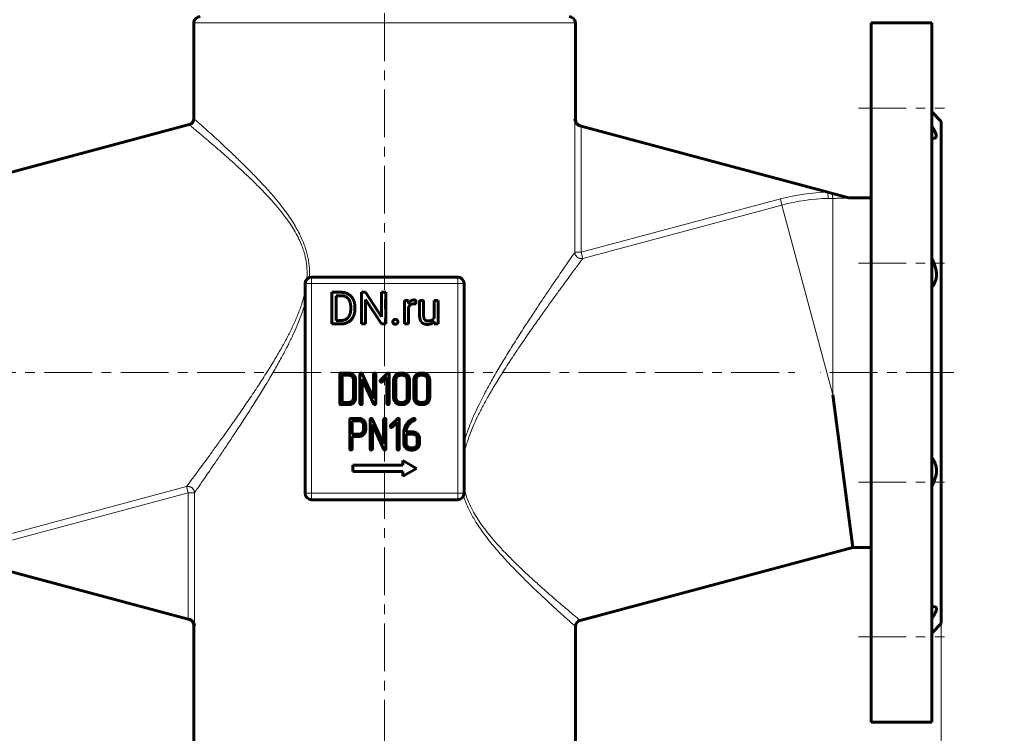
# Model space of a CAD drawing. Header units: millimetres. Extents: x 0 to 594, y 0 to 420.
# Tile 4 of 29: x 83 to 238, y 109 to 222. Entities that reach past the tile are written whole.
import ezdxf

# ---------------------------------------------------------------- set-up
doc = ezdxf.new("R2010")
doc.units = ezdxf.units.MM
for name, pattern in [('K5LT_AXLED', [12, 7.5, -1.5, 1.5, -1.5]), ('K5LT_BASIC', [0]), ('K5LT_THIN', [0])]:
    doc.linetypes.add(name, pattern=pattern)
doc.layers.add('Системный слой', color=7, linetype='Continuous')
doc.layers.add('Системный слой (1)', color=7, linetype='Continuous', true_color=0x6c6c6c)
doc.styles.add('KDIMTEXTSTYLE', font='txt', dxfattribs={"width": 0.96, "oblique": 15, "height": 5})
doc.styles.add('KTEXTSTYLE', font='txt', dxfattribs={"width": 0.96, "height": 5})
doc.dimstyles.new('KDIMSTYLE (0.50)', dxfattribs={"dimtxt": 5, "dimasz": 1, "dimexe": 2, "dimexo": 0, "dimgap": 1, "dimtad": 1, "dimlfac": 2, "dimtxsty": 'KDIMTEXTSTYLE', "dimsah": 1, "dimcen": 0, "dimdle": 1, "dimadec": 0, "dimazin": 0, "dimtfac": 0.667, "dimtmove": 0, "dimatfit": 3, "dimfxl": 1, "dimtvp": 1, "dimtolj": 1, "dimtzin": 0, "dimarcsym": 0})

# ---------------------------------------------------------------- blocks, each defined once
blk = doc.blocks.new('U3')
at = {"layer": 'Системный слой (1)', "color": 143, "linetype": 'K5LT_BASIC', "lineweight": 60, "true_color": 0x33acca}
for p, q in [((110.23, 205.97), (110.23, 221.02)), ((110.23, 94.02), (110.23, 126.24))]:
    blk.add_line(p, q, dxfattribs=at)
blk = doc.blocks.new('U4')
at = {"layer": 'Системный слой (1)', "color": 143, "linetype": 'K5LT_BASIC', "lineweight": 60, "true_color": 0x33acca}
for p, q in [((170.23, 205.8), (170.23, 221.02)), ((170.23, 94.02), (170.23, 126.06))]:
    blk.add_line(p, q, dxfattribs=at)
blk = doc.blocks.new('U15')
at = {"layer": 'Системный слой (1)', "color": 143, "linetype": 'K5LT_BASIC', "lineweight": 60, "true_color": 0x33acca}
for p, q in [((226.36, 202.87), (226.23, 202.9)), ((226.47, 202.85), (226.36, 202.87)), ((226.58, 202.84), (226.47, 202.85)), ((226.58, 204.23), (226.94, 203.49)), ((226.94, 203), (226.58, 202.84)), ((226.94, 203.49), (226.94, 203))]:
    blk.add_line(p, q, dxfattribs=at)
blk = doc.blocks.new('D0')
at = {"layer": 'Системный слой (1)'}
for points in [[(57.23, 36.35), (57.73, 37), (52.73, 36.35), (57.73, 35.69)], [(227.73, 36.35), (222.73, 37), (223.23, 36.35), (222.73, 35.69)]]:
    blk.add_hatch(color=7, dxfattribs=at).paths.add_polyline_path(points)
at = {"layer": 'Системный слой (1)', "color": 7, "linetype": 'K5LT_THIN', "lineweight": 18, "true_color": 0xffffff}
for p, q in [((52.73, 126.52), (52.73, 34.35)), ((227.73, 126.52), (227.73, 34.35)), ((52.73, 36.35), (57.73, 37)), ((57.73, 35.69), (52.73, 36.35)), ((52.73, 36.35), (227.73, 36.35)), ((57.73, 37), (57.23, 36.35)), ((57.23, 36.35), (57.73, 35.69)), ((223.23, 36.35), (222.73, 37)), ((222.73, 37), (227.73, 36.35)), ((227.73, 36.35), (222.73, 35.69)), ((222.73, 35.69), (223.23, 36.35))]:
    blk.add_line(p, q, dxfattribs=at)
blk.add_wipeout([(134.89, 37.35), (134.89, 44.73), (145.15, 44.73), (145.15, 37.35)]).dxf.layer = 'Системный слой (1)'
at = {"layer": 'Системный слой (1)', "color": 7, "insert": (134.89, 43.93), "char_height": 5, "attachment_point": 1, "style": 'KTEXTSTYLE'}
blk.add_mtext('\\fArial|b0|c204|p34;\\H5.0;\\W1.000;\\Q15;\\fGOST Type AU|b0|i0|c204|p34;\\Q15;\\W0.960;350', dxfattribs=at)
blk = doc.blocks.new('KDIMARROW_01')
at = {"layer": 'Системный слой'}
blk.add_hatch(color=0, dxfattribs=at).paths.add_polyline_path([(-5, -0.66), (0, 0), (-5, 0.66), (-4.5, 0)])
at = {"layer": 'Системный слой', "color": 0, "linetype": 'K5LT_THIN', "lineweight": 18}
for p, q in [((-4.5, 0), (-5, 0.66)), ((-5, 0.66), (0, 0)), ((0, 0), (-5, -0.66)), ((-5, -0.66), (-4.5, 0))]:
    blk.add_line(p, q, dxfattribs=at)
at = {"layer": 'Системный слой (1)', "color": 0, "linetype": 'K5LT_THIN', "lineweight": 18}
blk.add_line((313.28, 166.02), (312.78, 166.02), dxfattribs=at)
blk = doc.blocks.new('D1')
at = {"layer": 'Системный слой (1)'}
for points in [[(46.45, 161.02), (45.79, 166.02), (45.13, 161.02), (45.79, 161.52)], [(45.79, 73.02), (46.45, 78.02), (45.79, 77.52), (45.13, 78.02)]]:
    blk.add_hatch(color=7, dxfattribs=at).paths.add_polyline_path(points)
at = {"layer": 'Системный слой (1)', "color": 7, "linetype": 'K5LT_THIN', "lineweight": 18, "true_color": 0xffffff}
for p, q in [((52.73, 166.02), (43.79, 166.02)), ((45.13, 161.02), (45.79, 166.02)), ((45.79, 166.02), (46.45, 161.02)), ((45.79, 73.02), (45.79, 166.02)), ((45.79, 161.52), (45.13, 161.02)), ((46.45, 161.02), (45.79, 161.52)), ((45.79, 73.02), (45.13, 78.02)), ((45.13, 78.02), (45.79, 77.52)), ((45.79, 77.52), (46.45, 78.02)), ((46.45, 78.02), (45.79, 73.02)), ((85.23, 73.02), (43.79, 73.02))]:
    blk.add_line(p, q, dxfattribs=at)
blk.add_wipeout([(44.79, 114.31), (37.41, 114.31), (37.41, 124.31), (44.79, 124.31)]).dxf.layer = 'Системный слой (1)'
at = {"layer": 'Системный слой (1)', "color": 7, "insert": (38.2, 114.31), "char_height": 5, "attachment_point": 1, "rotation": 90, "style": 'KTEXTSTYLE'}
blk.add_mtext('\\fArial|b0|c204|p34;\\H5.0;\\W1.000;\\Q15;\\fGOST Type AU|b0|i0|c204|p34;\\Q15;\\W0.960;186', dxfattribs=at)
blk = doc.blocks.new('D2')
at = {"layer": 'Системный слой (1)'}
for points in [[(46.45, 234.02), (45.79, 239.02), (45.13, 234.02), (45.79, 234.52)], [(45.79, 166.02), (46.45, 171.02), (45.79, 170.52), (45.13, 171.02)]]:
    blk.add_hatch(color=7, dxfattribs=at).paths.add_polyline_path(points)
at = {"layer": 'Системный слой (1)', "color": 7, "linetype": 'K5LT_THIN', "lineweight": 18, "true_color": 0xffffff}
for p, q in [((134.53, 239.02), (43.79, 239.02)), ((45.13, 234.02), (45.79, 239.02)), ((45.79, 239.02), (46.45, 234.02)), ((45.79, 239.02), (45.79, 166.02)), ((45.79, 234.52), (45.13, 234.02)), ((46.45, 234.02), (45.79, 234.52)), ((45.79, 166.02), (45.13, 171.02)), ((45.13, 171.02), (45.79, 170.52)), ((45.79, 170.52), (46.45, 171.02)), ((46.45, 171.02), (45.79, 166.02)), ((52.73, 166.02), (43.79, 166.02))]:
    blk.add_line(p, q, dxfattribs=at)
blk.add_wipeout([(44.79, 197.38), (37.41, 197.38), (37.41, 207.25), (44.79, 207.25)]).dxf.layer = 'Системный слой (1)'
at = {"layer": 'Системный слой (1)', "color": 7, "insert": (38.2, 197.38), "char_height": 5, "attachment_point": 1, "rotation": 90, "style": 'KTEXTSTYLE'}
blk.add_mtext('\\fArial|b0|c204|p34;\\H5.0;\\W1.000;\\Q15;\\fGOST Type AU|b0|i0|c204|p34;\\Q15;\\W0.960;146', dxfattribs=at)
blk = doc.blocks.new('D3')
at = {"layer": 'Системный слой (1)'}
for points in [[(35.26, 271.52), (34.6, 276.52), (33.94, 271.52), (34.6, 272.02)], [(34.6, 166.02), (35.26, 171.02), (34.6, 170.52), (33.94, 171.02)]]:
    blk.add_hatch(color=7, dxfattribs=at).paths.add_polyline_path(points)
at = {"layer": 'Системный слой (1)', "color": 7, "linetype": 'K5LT_THIN', "lineweight": 18, "true_color": 0xffffff}
for p, q in [((138.73, 276.52), (32.6, 276.52)), ((33.94, 271.52), (34.6, 276.52)), ((34.6, 276.52), (35.26, 271.52)), ((34.6, 166.02), (34.6, 276.52)), ((34.6, 272.02), (33.94, 271.52)), ((35.26, 271.52), (34.6, 272.02)), ((34.6, 166.02), (33.94, 171.02)), ((33.94, 171.02), (34.6, 170.52)), ((34.6, 170.52), (35.26, 171.02)), ((35.26, 171.02), (34.6, 166.02)), ((52.73, 166.02), (32.6, 166.02))]:
    blk.add_line(p, q, dxfattribs=at)
blk.add_wipeout([(33.6, 216.13), (26.22, 216.13), (26.22, 226), (33.6, 226)]).dxf.layer = 'Системный слой (1)'
at = {"layer": 'Системный слой (1)', "color": 7, "insert": (27.01, 216.13), "char_height": 5, "attachment_point": 1, "rotation": 90, "style": 'KTEXTSTYLE'}
blk.add_mtext('\\fArial|b0|c204|p34;\\H5.0;\\W1.000;\\Q15;\\fGOST Type AU|b0|i0|c204|p34;\\Q15;\\W0.960;221', dxfattribs=at)
blk = doc.blocks.new('D11')
at = {"layer": 'Системный слой (1)'}
for points in [[(353.04, 170.49), (357.91, 171.78), (352.87, 171.79), (353.45, 171.21)], [(273.7, 160.24), (273.12, 160.83), (273.53, 161.55), (268.65, 160.26)]]:
    blk.add_hatch(color=7, dxfattribs=at).paths.add_polyline_path(points)
at = {"layer": 'Системный слой (1)', "color": 7, "linetype": 'K5LT_THIN', "lineweight": 18, "true_color": 0xffffff}
for p, q in [((357.91, 171.78), (376.6, 174.19)), ((376.6, 174.19), (394.19, 174.19)), ((268.65, 160.26), (357.91, 171.78)), ((353.45, 171.21), (352.87, 171.79)), ((352.87, 171.79), (357.91, 171.78)), ((357.91, 171.78), (353.04, 170.49)), ((353.04, 170.49), (353.45, 171.21)), ((268.65, 160.26), (273.53, 161.55)), ((273.53, 161.55), (273.12, 160.83)), ((273.7, 160.24), (268.65, 160.26)), ((273.12, 160.83), (273.7, 160.24))]:
    blk.add_line(p, q, dxfattribs=at)
blk.add_wipeout([(378.6, 175.19), (378.6, 182.58), (391.65, 182.58), (391.65, 175.19)]).dxf.layer = 'Системный слой (1)'
at = {"layer": 'Системный слой (1)', "color": 7, "char_height": 5, "attachment_point": 1, "style": 'KTEXTSTYLE'}
for s, insert in [('\\fArial|b0|c204|p34;\\H5.0;\\W1.000;\\Q15;\\fGOST Type AU|b0|i0|c204|p34;\\Q15;\\W0.960;⌀', (378.6, 181.78)), ('\\fArial|b0|c204|p34;\\H5.0;\\W1.000;\\Q15;\\fGOST Type AU|b0|i0|c204|p34;\\Q15;\\W0.960;180', (381.91, 181.78))]:
    blk.add_mtext(s, dxfattribs=dict(at, insert=insert))

msp = doc.modelspace()

# ---------------------------------------------------------------- linework, layer by layer
at = {"layer": 'Системный слой (1)', "color": 30, "linetype": 'K5LT_AXLED', "lineweight": 18, "true_color": 0xff8000}
for p, q in [((140.233, 71.019), (140.233, 237.7281)), ((214.733, 207.5936), (228.233, 207.5936)), ((214.733, 183.2397), (228.233, 183.2397)), ((50.733, 166.019), (204.733, 166.019)), ((229.733, 166.019), (208.6938, 166.019)), ((214.733, 148.7982), (228.233, 148.7982))]:
    msp.add_line(p, q, dxfattribs=at)
at = {"layer": 'Системный слой (1)', "color": 7, "linetype": 'K5LT_THIN', "lineweight": 18, "true_color": 0xffffff}
for p, q in [((110.233, 221.019), (170.233, 221.019)), ((170.1353, 184.9335), (170.1353, 205.8247)), ((170.1353, 205.8247), (170.233, 205.7976)), ((171.1321, 184.9335), (171.1321, 204.7894)), ((209.9325, 193.4036), (209.9079, 194.3994)), ((171.1321, 184.9335), (202.44, 193.3225)), ((171.3899, 183.9713), (202.6979, 192.3603)), ((202.6979, 192.3603), (202.44, 193.3225)), ((202.6979, 192.3603), (210.6938, 162.519)), ((210.6938, 193.4149), (210.6938, 162.519)), ((170.1353, 184.9335), (171.1321, 184.9335)), ((171.3899, 183.9713), (171.1321, 184.9335)), ((128.733, 180.019), (127.733, 180.019)), ((128.733, 181.019), (128.733, 180.019)), ((151.733, 180.019), (128.733, 180.019)), ((128.733, 180.019), (128.733, 147.019)), ((151.733, 180.019), (151.733, 181.019)), ((151.733, 147.019), (151.733, 180.019)), ((152.733, 180.019), (151.733, 180.019)), ((77.7682, 139.6777), (109.0762, 148.0666)), ((78.026, 138.7155), (109.334, 147.1044)), ((109.0762, 148.0666), (109.334, 147.1044)), ((109.334, 127.2486), (109.334, 147.1044)), ((110.3307, 147.1044), (109.334, 147.1044)), ((110.3307, 126.2133), (110.3307, 147.1044)), ((127.733, 147.019), (128.733, 147.019)), ((128.733, 147.019), (128.733, 146.019)), ((128.733, 147.019), (151.733, 147.019)), ((151.733, 146.019), (151.733, 147.019)), ((151.733, 147.019), (152.733, 147.019)), ((110.233, 126.2403), (110.3307, 126.2133))]:
    msp.add_line(p, q, dxfattribs=at)
at = {"layer": 'Системный слой (1)', "color": 143, "linetype": 'K5LT_BASIC', "lineweight": 60, "true_color": 0x33acca}
for p, q in [((226.233, 221.019), (216.733, 221.019)), ((216.733, 221.019), (216.733, 111.019)), ((226.233, 221.019), (226.233, 111.019)), ((226.233, 207.019), (227.733, 205.519)), ((66.6126, 193.519), (109.4918, 205.0084)), ((171.1321, 204.7894), (170.937, 204.8417)), ((209.9079, 194.3994), (171.1321, 204.7894)), ((227.733, 205.519), (227.733, 126.519)), ((209.9079, 194.3994), (210.6382, 194.2037)), ((210.6382, 194.2037), (213.1938, 193.519)), ((213.1938, 193.519), (216.733, 193.519)), ((213.1938, 193.519), (213.1938, 193.4558)), ((127.733, 180.019), (127.733, 147.019)), ((151.733, 181.019), (128.733, 181.019)), ((152.733, 147.019), (152.733, 180.019)), ((133.3586, 178.6437), (131.9481, 178.6437)), ((131.9481, 178.6437), (131.9481, 173.659)), ((133.3586, 178.1028), (132.6088, 178.1028)), ((132.6088, 178.1028), (132.6088, 174.1965)), ((137.239, 178.6437), (136.5783, 178.6437)), ((136.5783, 178.6437), (136.5783, 173.659)), ((139.7588, 174.7888), (137.239, 178.6437)), ((140.4127, 178.6437), (139.7588, 178.6437)), ((139.7588, 178.6437), (139.7588, 174.7888)), ((140.4127, 173.659), (140.4127, 178.6437)), ((137.239, 177.5037), (139.7485, 173.659)), ((137.239, 173.659), (137.239, 177.5037)), ((143.9778, 177.3633), (143.3616, 177.3633)), ((143.3616, 177.3633), (143.3616, 173.659)), ((143.9903, 176.9398), (143.9778, 177.3633)), ((145.1487, 176.795), (145.1521, 177.3839)), ((145.7291, 177.3633), (145.7291, 174.9737)), ((146.3625, 177.3633), (145.7291, 177.3633)), ((146.3625, 174.9668), (146.3625, 177.3633)), ((148.0092, 177.3633), (148.0092, 174.668)), ((148.646, 177.3633), (148.0092, 177.3633)), ((148.646, 173.659), (148.646, 177.3633)), ((134.9026, 176.0007), (134.9026, 176.3054)), ((135.5565, 176.0007), (135.5565, 176.2986)), ((143.9949, 173.659), (143.9949, 176.2906)), ((131.9481, 173.659), (133.297, 173.659)), ((132.6088, 174.1965), (133.297, 174.1965)), ((136.5783, 173.659), (137.239, 173.659)), ((139.7485, 173.659), (140.4127, 173.659)), ((143.3616, 173.659), (143.9949, 173.659)), ((148.0269, 174.0255), (148.04, 173.659)), ((148.04, 173.659), (148.646, 173.659)), ((133.1792, 165.7618), (133.1792, 161.1429)), ((134.6007, 165.9394), (133.3569, 165.9394)), ((136.3542, 165.7621), (136.3542, 161.1429)), ((138.4894, 161.9495), (136.6917, 165.8367)), ((138.4894, 165.7621), (138.4894, 161.9495)), ((138.8453, 161.1429), (138.8453, 165.7621)), ((140.6492, 165.886), (139.5865, 164.82)), ((140.9514, 161.1426), (140.9514, 165.7617)), ((143.0673, 165.9394), (142.712, 165.9394)), ((146.2423, 165.9394), (145.887, 165.9394)), ((134.6006, 165.5835), (133.5351, 165.5835)), ((133.5351, 165.5835), (133.5351, 161.3211)), ((135.3144, 162.0315), (135.3144, 164.8731)), ((135.6703, 162.0311), (135.6703, 164.8735)), ((136.7101, 164.955), (138.5075, 161.0683)), ((136.7101, 161.1429), (136.7101, 164.955)), ((139.8352, 164.5713), (140.5955, 165.3351)), ((140.5955, 165.3351), (140.5955, 161.1426)), ((141.6459, 164.8735), (141.6459, 162.0311)), ((142.0018, 164.8731), (142.0018, 162.0315)), ((143.0672, 165.5835), (142.7121, 165.5835)), ((143.7811, 162.0315), (143.7811, 164.8731)), ((144.137, 162.0311), (144.137, 164.8735)), ((144.8209, 164.8735), (144.8209, 162.0311)), ((145.1768, 164.8731), (145.1768, 162.0315)), ((146.2422, 165.5835), (145.8871, 165.5835)), ((146.9561, 162.0315), (146.9561, 164.8731)), ((147.3119, 162.0311), (147.3119, 164.8735)), ((133.5351, 161.3211), (134.6006, 161.3211)), ((138.5075, 161.0683), (138.5786, 160.9865)), ((138.5786, 160.9865), (138.6674, 160.9652)), ((142.7121, 161.3211), (143.0672, 161.3211)), ((145.8871, 161.3211), (146.2422, 161.3211)), ((210.6938, 162.519), (213.8535, 138.519)), ((133.3569, 160.9652), (134.6007, 160.9652)), ((142.712, 160.9652), (143.0673, 160.9652)), ((145.887, 160.9652), (146.2423, 160.9652)), ((134.7667, 158.622), (134.7667, 154.0107)), ((136.1922, 158.7996), (134.9449, 158.7996)), ((135.1226, 158.4438), (135.1226, 156.3205)), ((136.1881, 158.4438), (135.1226, 158.4438)), ((137.24, 157.9612), (137.1865, 158.1495)), ((137.2578, 157.8475), (137.24, 157.9612)), ((137.9417, 158.6263), (137.9417, 154.0071)), ((140.0769, 154.8137), (138.2792, 158.7009)), ((140.0769, 158.6263), (140.0769, 154.8137)), ((140.4328, 154.0071), (140.4328, 158.6263)), ((142.2367, 158.7502), (141.174, 157.6842)), ((141.4227, 157.4355), (142.183, 158.1993)), ((142.183, 158.1993), (142.183, 154.0068)), ((142.5389, 154.0068), (142.5389, 158.6258)), ((144.5993, 158.3195), (144.7492, 158.3977)), ((144.7492, 158.3977), (144.8277, 158.4332)), ((144.8428, 158.8062), (144.7682, 158.792)), ((144.8277, 158.4332), (144.8956, 158.4581)), ((136.9019, 157.0235), (136.9019, 157.7372)), ((137.2578, 157.0233), (137.2578, 157.8475)), ((138.2976, 154.0071), (138.2976, 157.8192)), ((138.2976, 157.8192), (140.095, 153.9324)), ((143.2334, 156.4759), (143.2334, 154.8951)), ((144.6513, 156.671), (143.5893, 156.671)), ((135.1226, 156.3205), (136.1881, 156.3205)), ((135.1226, 154.0107), (135.1226, 155.9646)), ((135.1226, 155.9646), (136.1884, 155.9646)), ((144.6545, 156.3152), (143.5893, 156.3152)), ((143.5893, 156.3152), (143.5893, 154.8953)), ((145.3646, 154.8953), (145.3646, 155.6052)), ((145.7205, 154.895), (145.7205, 155.6054)), ((140.095, 153.9324), (140.1661, 153.8507)), ((140.1661, 153.8507), (140.2549, 153.8294)), ((144.2993, 153.8294), (144.6546, 153.8294)), ((144.2994, 154.1853), (144.6545, 154.1853)), ((143.068, 152.199), (143.068, 151.449)), ((145.233, 150.949), (143.068, 152.199)), ((135.233, 151.449), (135.233, 150.449)), ((143.068, 151.449), (135.233, 151.449)), ((135.233, 150.449), (143.068, 150.449)), ((143.068, 149.699), (145.233, 150.949)), ((143.068, 150.449), (143.068, 149.699)), ((128.733, 146.019), (151.733, 146.019)), ((170.9742, 127.0295), (213.8535, 138.519)), ((213.8535, 138.519), (216.733, 138.519)), ((70.5581, 137.6385), (109.334, 127.2486)), ((109.334, 127.2486), (109.5291, 127.1963)), ((226.233, 125.019), (227.733, 126.519)), ((226.233, 111.019), (216.733, 111.019))]:
    msp.add_line(p, q, dxfattribs=at)
for centre, start, end in [((111.233, 221.019), 90, 180), ((169.233, 221.019), 0, 90), ((109.233, 205.9744), 285, 0), ((171.233, 205.7976), 180, 255), ((128.733, 180.019), 90, 180), ((151.733, 180.019), 0, 90), ((128.733, 147.019), 180, 270), ((151.733, 147.019), 270, 0), ((109.233, 126.2403), 0, 75), ((171.233, 126.0636), 105, 180)]:
    msp.add_arc(centre, 1, start, end, dxfattribs=at)
at = {"layer": 'Системный слой (1)', "color": 7, "linetype": 'K5LT_THIN', "lineweight": 18, "true_color": 0xffffff}
for radius in [31.8901, 30.894]:
    msp.add_arc((210.6938, 162.519), radius, 91.412136, 105, dxfattribs=at)
msp.add_ellipse((210.6938, 194.4112), major_axis=(0.0051, -1), ratio=0.0578813, start_param=4.92103449, end_param=6.19602829, dxfattribs=at)
for points, knots in [([(110.233, 205.9744), (110.2331, 205.9743), (110.3223, 205.8953), (110.6916, 205.5672), (111.2472, 205.0718), (111.9831, 204.4119), (112.9292, 203.5564), (114.0697, 202.5135), (115.381, 201.2956), (116.8016, 199.9482), (118.2505, 198.5363), (119.6507, 197.1247), (120.95, 195.76), (122.135, 194.4537), (123.2182, 193.1894), (124.2008, 191.9607), (125.069, 190.7801), (125.8094, 189.6708), (126.4364, 188.6203), (126.9557, 187.629), (127.3626, 186.7253), (127.67, 185.9219), (127.9156, 185.161), (128.1206, 184.3736), (128.2799, 183.5473), (128.3818, 182.7316), (128.4266, 182.0045), (128.4328, 181.4249), (128.4247, 181.1006), (128.4195, 180.9686)], [0, 0, 0, 0, 1.87074301, 3.59366408, 5.15615762, 6.81894459, 8.51884475, 10.28677712, 12.09492052, 13.89106672, 15.60295983, 17.18062819, 18.60607774, 19.87806194, 21.04893896, 22.16172077, 23.16314948, 24.0532251, 24.85567273, 25.59971314, 26.2632748, 26.79078536, 27.27175924, 27.80820803, 28.3529223, 28.89027817, 29.37893758, 29.74706632, 30, 30, 30, 30]), ([(109.4918, 205.0084), (109.4919, 205.0084), (109.5827, 204.9331), (109.9588, 204.6206), (110.5248, 204.1485), (111.2748, 203.5192), (112.2401, 202.7026), (113.4054, 201.7054), (114.7475, 200.5386), (116.2029, 199.2461), (117.6861, 197.8919), (119.1165, 196.5401), (120.4567, 195.2196), (121.6971, 193.9349), (122.8444, 192.6721), (123.8653, 191.4614), (124.7449, 190.3216), (125.5029, 189.2363), (126.1767, 188.1478), (126.7581, 187.0484), (127.2019, 186.0239), (127.5111, 185.1308), (127.726, 184.3438), (127.8792, 183.5951), (127.9828, 182.8398), (128.0353, 182.0971), (128.0414, 181.384), (128.0196, 180.9245), (128.0035, 180.7029)], [0, 0, 0, 0, 1.7926931, 3.44407051, 4.94177746, 6.53655733, 8.16738052, 9.86608477, 11.60617507, 13.33639081, 14.98511102, 16.49916603, 17.8640548, 19.13191531, 20.30795096, 21.4103489, 22.35541604, 23.19179104, 24.03122498, 24.86096139, 25.60683278, 26.18208711, 26.67547007, 27.16270781, 27.64365542, 28.12601681, 28.57808336, 29, 29, 29, 29]), ([(210.6938, 193.4149), (210.923, 193.4161), (211.3163, 193.4188), (211.8477, 193.4249), (212.2521, 193.4311), (212.5714, 193.4374), (212.8106, 193.4432), (212.9708, 193.4479), (213.0721, 193.4512), (213.1349, 193.4535), (213.1745, 193.455), (213.1938, 193.4558)], [0, 0, 0, 0, 3.310531, 5.67887165, 7.66230676, 9.13494668, 10.27257918, 11.1000343, 11.43364025, 11.72396499, 12, 12, 12, 12]), ([(170.1353, 184.9335), (170.0725, 184.843), (169.8938, 184.5854), (169.4876, 183.9988), (168.974, 183.2552), (168.3508, 182.3501), (167.5961, 181.2493), (166.7179, 179.9614), (165.7136, 178.478), (164.5859, 176.797), (163.3423, 174.9207), (162.0102, 172.8782), (160.6392, 170.7308), (159.2999, 168.574), (158.0532, 166.4941), (156.9356, 164.5464), (155.9525, 162.7403), (155.1062, 161.0827), (154.3874, 159.5616), (153.7689, 158.1269), (153.281, 156.854), (152.9453, 155.8488), (152.7874, 155.3185), (152.733, 155.1268)], [0, 0, 0, 0, 1.24434806, 2.40048111, 3.46856848, 4.62052312, 5.81194242, 7.06378801, 8.3822103, 9.77467369, 11.23959799, 12.77129284, 14.31676759, 15.81460771, 17.20076461, 18.45485203, 19.58182767, 20.6047874, 21.50282273, 22.31283967, 23.12171706, 23.68410383, 24, 24, 24, 24]), ([(171.3899, 183.9713), (171.3303, 183.9559), (171.2412, 183.9416), (171.1195, 183.9387), (171.0223, 183.9451), (170.9117, 183.9639), (170.7931, 183.9992), (170.6708, 184.0533), (170.5603, 184.1213), (170.4587, 184.2034), (170.3693, 184.296), (170.2899, 184.404), (170.2291, 184.515), (170.1882, 184.6174), (170.1632, 184.7043), (170.1423, 184.807), (170.1358, 184.8824), (170.1353, 184.9335)], [0, 0, 0, 0, 1.83382938, 2.67156653, 3.61603609, 4.72294974, 5.99642715, 7.27376049, 8.67845038, 9.82800047, 11.13661194, 12.48236608, 13.79105736, 14.88286764, 15.7536004, 16.47423346, 18, 18, 18, 18]), ([(171.3899, 183.9713), (171.3237, 183.8824), (171.1399, 183.6352), (170.7293, 183.082), (170.2278, 182.4048), (169.6166, 181.5771), (168.8711, 180.5636), (167.9925, 179.3631), (166.9893, 177.9832), (165.8583, 176.4146), (164.6013, 174.6518), (163.2316, 172.7027), (161.787, 170.6064), (160.3341, 168.4419), (158.9482, 166.3048), (157.6865, 164.2722), (156.5733, 162.3778), (155.6203, 160.6422), (154.8201, 159.059), (154.1581, 157.6107), (153.5907, 156.2041), (153.1014, 154.7635), (152.8412, 153.7574), (152.733, 153.2367)], [0, 0, 0, 0, 1.20632803, 2.26773654, 3.24367622, 4.28310316, 5.40610361, 6.57352454, 7.8030834, 9.1008998, 10.47403529, 11.9253256, 13.42799818, 14.92551869, 16.34772844, 17.64978945, 18.82223348, 19.8803792, 20.80205395, 21.62590109, 22.38336478, 23.17473108, 24, 24, 24, 24]), ([(127.733, 178.8013), (127.5956, 178.1395), (127.2488, 176.8672), (126.579, 175.0551), (125.826, 173.3507), (124.9914, 171.6724), (124.0463, 169.9314), (122.9577, 168.0617), (121.718, 166.0491), (120.3478, 163.9236), (118.9004, 161.7573), (117.4502, 159.6454), (116.0676, 157.6728), (114.7936, 155.8826), (113.6444, 154.2863), (112.6217, 152.878), (111.7249, 151.6515), (110.9563, 150.6058), (110.3193, 149.7427), (109.8127, 149.0585), (109.4473, 148.5659), (109.2107, 148.2475), (109.1117, 148.1144), (109.0762, 148.0666)], [0, 0, 0, 0, 1.04945898, 2.05227028, 3.01509314, 3.97395742, 5.01114949, 6.16504823, 7.44657009, 8.85265649, 10.34408292, 11.84888799, 13.30942336, 14.69180851, 15.99966476, 17.23810094, 18.41589267, 19.54038589, 20.60635371, 21.60918522, 22.5629282, 23.35189905, 24, 24, 24, 24]), ([(127.733, 176.9111), (127.5524, 176.2743), (127.1626, 175.0953), (126.5049, 173.444), (125.8072, 171.8856), (125.0212, 170.2773), (124.1077, 168.5387), (123.0542, 166.6498), (121.8677, 164.624), (120.5646, 162.4867), (119.1987, 160.3168), (117.8383, 158.2082), (116.5463, 156.2429), (115.3591, 154.4621), (114.2921, 152.8785), (113.348, 151.4888), (112.5276, 150.2887), (111.8337, 149.2785), (111.2695, 148.4603), (110.8331, 147.8292), (110.5165, 147.3722), (110.38, 147.1754), (110.3307, 147.1044)], [0, 0, 0, 0, 1.00444104, 1.89317544, 2.73113485, 3.64827121, 4.68743996, 5.8264499, 7.09819949, 8.48854411, 9.95851502, 11.43811652, 12.87551279, 14.24011948, 15.53479012, 16.76263587, 17.93202727, 19.05027058, 20.11076939, 21.11045033, 22.0646571, 23, 23, 23, 23]), ([(109.0762, 148.0666), (109.1358, 148.082), (109.2248, 148.0963), (109.3465, 148.0993), (109.4437, 148.0929), (109.5544, 148.074), (109.6729, 148.0388), (109.7952, 147.9846), (109.9057, 147.9166), (110.0074, 147.8345), (110.0967, 147.7419), (110.1762, 147.634), (110.2369, 147.523), (110.2778, 147.4205), (110.3029, 147.3337), (110.3237, 147.2309), (110.3303, 147.1556), (110.3307, 147.1044)], [0, 0, 0, 0, 1.83382938, 2.67156653, 3.61603609, 4.72294974, 5.99642715, 7.27376049, 8.67845038, 9.82800047, 11.13661194, 12.48236608, 13.79105736, 14.88286764, 15.7536004, 16.47423346, 18, 18, 18, 18]), ([(152.733, 147.7603), (152.8696, 147.1733), (153.2041, 146.1127), (153.8438, 144.7044), (154.527, 143.4868), (155.2782, 142.3325), (156.1323, 141.1688), (157.0981, 139.975), (158.1721, 138.7496), (159.3741, 137.4669), (160.7054, 136.1242), (162.1496, 134.7349), (163.6515, 133.3451), (165.1323, 132.0163), (166.5097, 130.8091), (167.7242, 129.7632), (168.749, 128.8919), (169.5778, 128.1939), (170.2088, 127.6661), (170.6514, 127.2974), (170.9153, 127.0783), (170.9742, 127.0295), (170.9742, 127.0295)], [0, 0, 0, 0, 0.989046, 1.83282665, 2.56809211, 3.32916499, 4.16339857, 5.04015477, 5.99829972, 7.046528, 8.22272453, 9.52415663, 10.93309134, 12.40452304, 13.88033535, 15.31803276, 16.70153877, 18.03810342, 19.33130436, 20.56412238, 21.78083045, 23, 23, 23, 23]), ([(152.6417, 146.6014), (152.6721, 146.5077), (152.7026, 146.4139), (152.733, 146.3202), (152.797, 146.13), (152.9326, 145.7533), (153.2039, 145.0833), (153.4887, 144.4669), (153.8481, 143.7626), (154.2966, 142.9565), (154.9433, 141.9227), (155.9745, 140.4433), (157.3411, 138.7154), (158.9823, 136.8488), (160.5486, 135.1862), (161.9979, 133.7183), (163.3353, 132.4084), (164.5603, 131.2381), (165.6711, 130.1968), (166.6653, 129.2782), (167.5408, 128.4787), (168.2954, 127.7955), (168.9277, 127.227), (169.437, 126.7715), (169.8228, 126.4278), (170.0857, 126.1943), (170.2108, 126.0833), (170.2331, 126.0635), (170.233, 126.0636)], [0, 0, 0, 0, 1, 1, 1, 1.37484833, 1.74969665, 2.36099563, 2.65846917, 3.25341625, 4.12911766, 5.01701832, 6.79281963, 8.55206254, 10.19195565, 11.7512176, 13.24793452, 14.69326115, 16.09406761, 17.45555171, 18.78194251, 20.07703509, 21.34445518, 22.58779401, 23.81074948, 25.01691089, 26.21004449, 27, 27, 27, 27])]:
    msp.add_open_spline(points, degree=3, knots=knots, dxfattribs=at)
at = {"layer": 'Системный слой (1)', "color": 143, "linetype": 'K5LT_BASIC', "lineweight": 60, "true_color": 0x33acca}
for points, degree, knots in [([(170.937, 204.8417), (170.8712, 204.8593), (170.7604, 204.9015), (170.6474, 204.9672), (170.5578, 205.0308), (170.4906, 205.0877), (170.4198, 205.1602), (170.36, 205.232), (170.2988, 205.3204), (170.2416, 205.4239), (170.18, 205.5718), (170.1473, 205.7073), (170.137, 205.803), (170.1353, 205.8247)], 3, [0, 0, 0, 0, 1.75853203, 3.14089751, 3.62628476, 4.90574878, 5.73678076, 6.70864936, 7.82199973, 9.17894673, 10.60265386, 13.22838513, 14, 14, 14, 14]), ([(226.233, 204.766), (226.3078, 204.6596), (226.4295, 204.4798), (226.5379, 204.3063), (226.5808, 204.2348)], 3, [0, 0, 0, 0, 2.90393957, 5, 5, 5, 5]), ([(226.233, 183.9392), (226.3078, 183.8082), (226.4295, 183.5786), (226.5379, 183.3409), (226.5808, 183.2397)], 3, [0, 0, 0, 0, 2.90393957, 5, 5, 5, 5]), ([(226.5808, 183.2397), (226.6383, 183.1039), (226.7428, 182.8298), (226.8494, 182.464), (226.9193, 182.1388), (226.9639, 181.8404), (226.9864, 181.5224), (226.981, 181.2052), (226.9467, 180.8863), (226.8868, 180.6042), (226.8004, 180.3304), (226.7028, 180.0992), (226.5246, 179.7703), (226.3619, 179.5589), (226.233, 179.423)], 3, [0, 0, 0, 0, 1.43587158, 2.8487914, 3.72879805, 4.73545722, 5.88106243, 7.00248396, 8.08929854, 9.3862837, 10.27751986, 11.4757024, 12.44849203, 15, 15, 15, 15]), ([(144.3527, 177.3034), (144.1353, 177.175), (143.9926, 176.9436), (143.9903, 176.9398)], 2, [0, 0, 0, 1.96727517, 2, 2, 2]), ([(143.9949, 176.2906), (144.0604, 176.4467), (144.2859, 176.6855), (144.6214, 176.8224), (144.8406, 176.8224)], 2, [0, 0, 0, 0.95729969, 1.97864985, 3, 3, 3]), ([(226.233, 152.615), (226.3078, 152.5361), (226.4295, 152.3911), (226.5379, 152.2285), (226.5808, 152.157)], 3, [0, 0, 0, 0, 2.90393957, 5, 5, 5, 5]), ([(226.5808, 152.157), (226.6383, 152.0609), (226.7428, 151.8589), (226.8494, 151.5664), (226.9193, 151.2892), (226.9639, 151.0213), (226.9864, 150.7187), (226.981, 150.3979), (226.9467, 150.0555), (226.8868, 149.7323), (226.8004, 149.399), (226.7025, 149.0998), (226.5421, 148.6932), (226.3833, 148.3672), (226.2569, 148.1406), (226.233, 148.0988)], 3, [0, 0, 0, 0, 1.53159635, 3.03871082, 3.97738459, 5.05115437, 6.27313326, 7.46931623, 8.62858511, 10.01203594, 10.96268785, 12.24074922, 13.28843065, 15.49607387, 16, 16, 16, 16]), ([(226.233, 129.1426), (226.3078, 129.1621), (226.4295, 129.1867), (226.5379, 129.1944), (226.5808, 129.1944)], 3, [0, 0, 0, 0, 2.90393957, 5, 5, 5, 5]), ([(226.5808, 129.1944), (226.6383, 129.1944), (226.7428, 129.1828), (226.8555, 129.1322), (226.927, 129.059), (226.9723, 128.964), (226.9886, 128.8426), (226.9732, 128.6911), (226.9298, 128.5196), (226.8442, 128.2928), (226.7227, 128.0474), (226.5365, 127.7232), (226.3765, 127.4774), (226.2489, 127.2946), (226.233, 127.2719)], 3, [0, 0, 0, 0, 1.43587158, 2.8487914, 3.93940441, 4.92845794, 6.2608168, 7.36395701, 8.45598026, 9.74950704, 11.4757024, 12.44849203, 14.68536148, 15, 15, 15, 15]), ([(109.5291, 127.1963), (109.5949, 127.1787), (109.7056, 127.1365), (109.8186, 127.0707), (109.9083, 127.0071), (109.9755, 126.9502), (110.0462, 126.8777), (110.106, 126.8059), (110.1673, 126.7176), (110.2245, 126.614), (110.2861, 126.4662), (110.3188, 126.3306), (110.3291, 126.235), (110.3307, 126.2133)], 3, [0, 0, 0, 0, 1.75853203, 3.14089751, 3.62628476, 4.90574878, 5.73678076, 6.70864936, 7.82199973, 9.17894673, 10.60265386, 13.22838513, 14, 14, 14, 14])]:
    msp.add_open_spline(points, degree=degree, knots=knots, dxfattribs=at)
at = {"layer": 'Системный слой (1)', "color": 7, "linetype": 'K5LT_THIN', "lineweight": 18, "true_color": 0xffffff}
msp.add_open_spline([(209.9325, 193.4036), (210.1869, 193.4099), (210.4407, 193.4137), (210.6938, 193.4149)], degree=3, dxfattribs=at)
at = {"layer": 'Системный слой (1)', "color": 143, "linetype": 'K5LT_BASIC', "lineweight": 60, "true_color": 0x33acca}
for points in [[(135.5565, 176.2986), (135.5565, 176.8395), (135.2415, 177.7057), (134.6561, 178.3185), (133.8482, 178.6437), (133.3586, 178.6437)], [(134.9026, 176.3054), (134.9026, 176.7334), (134.6972, 177.401), (134.3001, 177.8632), (133.7283, 178.1028), (133.3586, 178.1028)], [(144.8714, 177.4318), (144.5701, 177.4318), (144.3527, 177.3034)], [(144.8406, 176.8224), (144.9296, 176.8224), (145.0699, 176.8121), (145.1487, 176.795)], [(145.0289, 177.4164), (144.9398, 177.4318), (144.8714, 177.4318)], [(145.1521, 177.3839), (145.1179, 177.401), (145.0289, 177.4164)], [(133.297, 173.659), (133.8173, 173.659), (134.6493, 173.9842), (135.2415, 174.5937), (135.5565, 175.4598), (135.5565, 176.0007)], [(133.297, 174.1965), (133.831, 174.1965), (134.5431, 174.645), (134.9026, 175.4564), (134.9026, 176.0007)], [(145.7291, 174.9737), (145.7291, 174.6039), (145.8164, 174.3403)], [(146.419, 174.5543), (146.3625, 174.7169), (146.3625, 174.9668)], [(141.6208, 174.2667), (141.5198, 174.1554), (141.5198, 173.9945)], [(141.5198, 173.9945), (141.5198, 173.8371), (141.6208, 173.7275)], [(141.9135, 174.378), (141.7218, 174.378), (141.6208, 174.2667)], [(141.6208, 173.7275), (141.7218, 173.6179), (141.9135, 173.6179)], [(142.2062, 174.2667), (142.1052, 174.378), (141.9135, 174.378)], [(141.9135, 173.6179), (142.1052, 173.6179), (142.2062, 173.7275)], [(142.3072, 173.9945), (142.3072, 174.1554), (142.2062, 174.2667)], [(142.2062, 173.7275), (142.3072, 173.8371), (142.3072, 173.9945)], [(145.8164, 174.3403), (145.9037, 174.0767), (146.0646, 173.9124)], [(146.0646, 173.9124), (146.2255, 173.748), (146.4498, 173.6693)], [(146.7922, 174.1657), (146.6706, 174.2034), (146.4755, 174.3917), (146.419, 174.5543)], [(146.4498, 173.6693), (146.674, 173.5905), (146.9445, 173.5905)], [(147.0438, 174.1281), (146.9137, 174.1281), (146.7922, 174.1657)], [(146.9445, 173.5905), (147.3416, 173.5905), (147.6189, 173.7189)], [(147.684, 174.2838), (147.4478, 174.1281), (147.0438, 174.1281)], [(147.6189, 173.7189), (147.8645, 173.8326), (148.0269, 174.0255)], [(148.0092, 174.668), (147.9035, 174.4286), (147.684, 174.2838)], [(133.3569, 165.9394), (133.1792, 165.9394), (133.1792, 165.7618)], [(135.354, 165.6285), (135.0377, 165.9394), (134.6007, 165.9394)], [(135.6703, 164.8735), (135.6703, 165.3176), (135.354, 165.6285)], [(136.4075, 165.8793), (136.3542, 165.8189), (136.3542, 165.7621)], [(136.5319, 165.9397), (136.4608, 165.9397), (136.4075, 165.8793)], [(136.6189, 165.9184), (136.5745, 165.9397), (136.5319, 165.9397)], [(136.6917, 165.8367), (136.6633, 165.8971), (136.6189, 165.9184)], [(138.5428, 165.8793), (138.4894, 165.8189), (138.4894, 165.7621)], [(138.6674, 165.9397), (138.5962, 165.9397), (138.5428, 165.8793)], [(138.7883, 165.8935), (138.7314, 165.9397), (138.6674, 165.9397)], [(138.8453, 165.7621), (138.8453, 165.8474), (138.7883, 165.8935)], [(140.7701, 165.9358), (140.699, 165.9358), (140.6492, 165.886)], [(140.8963, 165.8878), (140.8412, 165.9358), (140.7701, 165.9358)], [(140.9514, 165.7617), (140.9514, 165.8398), (140.8963, 165.8878)], [(142.712, 165.9394), (142.2642, 165.9394), (141.9551, 165.6196)], [(143.8207, 165.6285), (143.5044, 165.9394), (143.0673, 165.9394)], [(144.137, 164.8735), (144.137, 165.3176), (143.8207, 165.6285)], [(145.887, 165.9394), (145.4392, 165.9394), (145.1301, 165.6196)], [(146.9957, 165.6285), (146.6794, 165.9394), (146.2423, 165.9394)], [(147.3119, 164.8735), (147.3119, 165.3176), (146.9957, 165.6285)], [(135.1049, 165.374), (134.8953, 165.5835), (134.6006, 165.5835)], [(135.3144, 164.8731), (135.3144, 165.1644), (135.1049, 165.374)], [(139.5865, 164.82), (139.5332, 164.7276), (139.5332, 164.6992)], [(139.5332, 164.6992), (139.5332, 164.6246), (139.5865, 164.5713)], [(139.5865, 164.5713), (139.6398, 164.518), (139.7144, 164.518)], [(139.7144, 164.518), (139.7819, 164.518), (139.8352, 164.5713)], [(141.9551, 165.6196), (141.6459, 165.2999), (141.6459, 164.8735)], [(142.2095, 165.3757), (142.0018, 165.168), (142.0018, 164.8731)], [(142.7121, 165.5835), (142.4173, 165.5835), (142.2095, 165.3757)], [(143.5715, 165.374), (143.362, 165.5835), (143.0672, 165.5835)], [(143.7811, 164.8731), (143.7811, 165.1644), (143.5715, 165.374)], [(145.1301, 165.6196), (144.8209, 165.2999), (144.8209, 164.8735)], [(145.3845, 165.3757), (145.1768, 165.168), (145.1768, 164.8731)], [(145.8871, 165.5835), (145.5923, 165.5835), (145.3845, 165.3757)], [(146.7465, 165.374), (146.537, 165.5835), (146.2422, 165.5835)], [(146.9561, 164.8731), (146.9561, 165.1644), (146.7465, 165.374)], [(133.1792, 161.1429), (133.1792, 160.9652), (133.3569, 160.9652)], [(134.6006, 161.3211), (134.8882, 161.3211), (135.1013, 161.5236)], [(134.6007, 160.9652), (135.0449, 160.9652), (135.3576, 161.2797)], [(135.1013, 161.5236), (135.3144, 161.726), (135.3144, 162.0315)], [(135.3576, 161.2797), (135.6703, 161.5941), (135.6703, 162.0311)], [(136.3542, 161.1429), (136.3542, 161.0505), (136.4076, 161.0079)], [(136.4076, 161.0079), (136.5001, 160.9652), (136.5322, 160.9652)], [(136.5322, 160.9652), (136.6105, 160.9652), (136.6603, 161.0079)], [(136.6603, 161.0079), (136.7101, 161.0576), (136.7101, 161.1429)], [(138.6674, 160.9652), (138.735, 160.9652), (138.7919, 161.0114)], [(138.7919, 161.0114), (138.8453, 161.0967), (138.8453, 161.1429)], [(140.5955, 161.1426), (140.5955, 161.0502), (140.6489, 161.0075)], [(140.6489, 161.0075), (140.7414, 160.9649), (140.7734, 160.9649)], [(140.7734, 160.9649), (140.8517, 160.9649), (140.9016, 161.0075)], [(140.9016, 161.0075), (140.9514, 161.0573), (140.9514, 161.1426)], [(141.6459, 162.0311), (141.6459, 161.5835), (141.9746, 161.2743)], [(141.9746, 161.2743), (142.3033, 160.9652), (142.712, 160.9652)], [(142.0018, 162.0315), (142.0018, 161.7438), (142.2166, 161.5324)], [(142.2166, 161.5324), (142.4315, 161.3211), (142.7121, 161.3211)], [(143.0672, 161.3211), (143.3549, 161.3211), (143.568, 161.5236)], [(143.0673, 160.9652), (143.5115, 160.9652), (143.8242, 161.2797)], [(143.568, 161.5236), (143.7811, 161.726), (143.7811, 162.0315)], [(143.8242, 161.2797), (144.137, 161.5941), (144.137, 162.0311)], [(144.8209, 162.0311), (144.8209, 161.5835), (145.1496, 161.2743)], [(145.1496, 161.2743), (145.4783, 160.9652), (145.887, 160.9652)], [(145.1768, 162.0315), (145.1768, 161.7438), (145.3916, 161.5324)], [(145.3916, 161.5324), (145.6065, 161.3211), (145.8871, 161.3211)], [(146.2422, 161.3211), (146.5299, 161.3211), (146.743, 161.5236)], [(146.2423, 160.9652), (146.6865, 160.9652), (146.9992, 161.2797)], [(146.743, 161.5236), (146.9561, 161.726), (146.9561, 162.0315)], [(146.9992, 161.2797), (147.3119, 161.5941), (147.3119, 162.0311)], [(134.9449, 158.7996), (134.7667, 158.7996), (134.7667, 158.622)], [(136.6924, 158.2343), (136.4828, 158.4438), (136.1881, 158.4438)], [(136.9513, 158.4905), (136.6306, 158.7996), (136.1922, 158.7996)], [(136.9019, 157.7372), (136.9019, 158.0248), (136.6924, 158.2343)], [(137.1865, 158.1495), (137.1081, 158.3413), (136.9513, 158.4905)], [(137.995, 158.7435), (137.9417, 158.6831), (137.9417, 158.6263)], [(138.1194, 158.8039), (138.0483, 158.8039), (137.995, 158.7435)], [(138.2064, 158.7826), (138.162, 158.8039), (138.1194, 158.8039)], [(138.2792, 158.7009), (138.2508, 158.7613), (138.2064, 158.7826)], [(140.1303, 158.7435), (140.0769, 158.6831), (140.0769, 158.6263)], [(140.2549, 158.8039), (140.1837, 158.8039), (140.1303, 158.7435)], [(140.3758, 158.7577), (140.3189, 158.8039), (140.2549, 158.8039)], [(140.4328, 158.6263), (140.4328, 158.7115), (140.3758, 158.7577)], [(142.3576, 158.8), (142.2865, 158.8), (142.2367, 158.7502)], [(142.4838, 158.752), (142.4287, 158.8), (142.3576, 158.8)], [(142.5389, 158.6258), (142.5389, 158.704), (142.4838, 158.752)], [(144.7682, 158.792), (144.0292, 158.5007), (143.6135, 157.8329)], [(143.9105, 157.6445), (144.1175, 157.9571), (144.3352, 158.1312)], [(144.3352, 158.1312), (144.4601, 158.2378), (144.5993, 158.3195)], [(144.9618, 158.7494), (144.9138, 158.8062), (144.8428, 158.8062)], [(144.8956, 158.4581), (144.9634, 158.4971), (144.9866, 158.5344)], [(145.0098, 158.6215), (145.0098, 158.6925), (144.9618, 158.7494)], [(144.9866, 158.5344), (145.0098, 158.5717), (145.0098, 158.6215)], [(136.1881, 156.3205), (136.4757, 156.3205), (136.6888, 156.5229)], [(136.6888, 156.5229), (136.9019, 156.7252), (136.9019, 157.0235)], [(136.9469, 156.2755), (137.2578, 156.5863), (137.2578, 157.0233)], [(141.174, 157.6842), (141.1207, 157.5918), (141.1207, 157.5634)], [(141.1207, 157.5634), (141.1207, 157.4888), (141.174, 157.4355)], [(141.174, 157.4355), (141.2273, 157.3822), (141.3019, 157.3822)], [(141.3019, 157.3822), (141.3694, 157.3822), (141.4227, 157.4355)], [(143.6135, 157.8329), (143.2334, 157.2148), (143.2334, 156.4759)], [(143.5893, 156.671), (143.5893, 156.902), (143.6856, 157.1667)], [(143.6856, 157.1667), (143.782, 157.4313), (143.9105, 157.6445)], [(145.4104, 156.362), (145.1004, 156.671), (144.6513, 156.671)], [(145.7205, 155.6054), (145.7205, 156.053), (145.4104, 156.362)], [(136.1884, 155.9646), (136.6361, 155.9646), (136.9469, 156.2755)], [(143.2334, 154.8951), (143.2334, 154.4475), (143.562, 154.1385)], [(143.5893, 154.8953), (143.5893, 154.6077), (143.8041, 154.3965)], [(145.1605, 156.1075), (144.9563, 156.3152), (144.6545, 156.3152)], [(145.1587, 154.3912), (145.3646, 154.5971), (145.3646, 154.8953)], [(145.3646, 155.6052), (145.3646, 155.8998), (145.1605, 156.1075)], [(145.4096, 154.1402), (145.7205, 154.451), (145.7205, 154.895)], [(134.7667, 154.0107), (134.7667, 153.9183), (134.8201, 153.8757)], [(134.8201, 153.8757), (134.9126, 153.8331), (134.9447, 153.8331)], [(134.9447, 153.8331), (135.023, 153.8331), (135.0728, 153.8757)], [(135.0728, 153.8757), (135.1226, 153.9254), (135.1226, 154.0107)], [(137.9417, 154.0071), (137.9417, 153.9147), (137.9951, 153.8721)], [(137.9951, 153.8721), (138.0876, 153.8294), (138.1197, 153.8294)], [(138.1197, 153.8294), (138.198, 153.8294), (138.2478, 153.8721)], [(138.2478, 153.8721), (138.2976, 153.9218), (138.2976, 154.0071)], [(140.2549, 153.8294), (140.3225, 153.8294), (140.3794, 153.8756)], [(140.3794, 153.8756), (140.4328, 153.9609), (140.4328, 154.0071)], [(142.183, 154.0068), (142.183, 153.9144), (142.2364, 153.8717)], [(142.2364, 153.8717), (142.3289, 153.8291), (142.3609, 153.8291)], [(142.3609, 153.8291), (142.4392, 153.8291), (142.4891, 153.8717)], [(142.4891, 153.8717), (142.5389, 153.9215), (142.5389, 154.0068)], [(143.562, 154.1385), (143.8907, 153.8294), (144.2993, 153.8294)], [(143.8041, 154.3965), (144.0189, 154.1853), (144.2994, 154.1853)], [(144.6545, 154.1853), (144.9527, 154.1853), (145.1587, 154.3912)], [(144.6546, 153.8294), (145.0987, 153.8294), (145.4096, 154.1402)]]:
    msp.add_open_spline(points, degree=2, dxfattribs=at)

# ---------------------------------------------------------------- block references
at = {"layer": 'Системный слой (1)'}
for name in ['U3', 'U4', 'U15']:
    msp.add_blockref(name, (0, 0), dxfattribs=at)

# ---------------------------------------------------------------- next in the draw order: dimensions: what is measured, and where the dimension line sits
at = {"layer": 'Системный слой (1)', "color": 7}
dim = msp.add_diameter_dim_2p(p1=(224.025, 154.4942), p2=(402.5431, 177.5437), dimstyle='KDIMSTYLE (0.50)', override={"dimtih": 1, "dimtoh": 1, "dimpost": '\\fGOST Type AU|b0|c204|p34;\\H5.0;\\W0.960;\\Q15;<>', "dimblk1": 'KDIMARROW_01', "dimblk2": 'KDIMARROW_01', "dimclrt": 7, "dimtol": 1, "dimtp": 0, "dimtm": 0, "dimtdec": 5, "dimtmove": 1, "dimatfit": 2, "dimtolj": 1}, dxfattribs=at)
dim.commit()
dim.dimension.update_dxf_attribs({"geometry": 'D11', "text_midpoint": (378.5983, 174.1939), "dimtype": 163})
dim = msp.add_linear_dim(base=(52.733, 36.3466), p1=(227.733, 126.519), p2=(52.733, 126.519), dimstyle='KDIMSTYLE (0.50)', override={"dimexo": 0, "dimpost": '\\fGOST Type AU|b0|c204|p34;\\H5.0;\\W0.960;\\Q15;<>', "dimblk1": 'KDIMARROW_01', "dimblk2": 'KDIMARROW_01', "dimse1": 0, "dimse2": 0, "dimclrt": 7, "dimtol": 1, "dimtp": 0, "dimtm": 0, "dimtdec": 5, "dimtolj": 1}, dxfattribs=at)
dim.commit()
dim.dimension.update_dxf_attribs({"geometry": 'D0', "text_midpoint": (140.233, 36.3466), "dimtype": 160})

# ---------------------------------------------------------------- next in the draw order: linework, layer by layer
at = {"layer": 'Системный слой (1)', "color": 30, "linetype": 'K5LT_AXLED', "lineweight": 18, "true_color": 0xff8000}
msp.add_line((214.733, 124.4444), (228.233, 124.4444), dxfattribs=at)

# ---------------------------------------------------------------- next in the draw order: dimensions: what is measured, and where the dimension line sits
at = {"layer": 'Системный слой (1)', "color": 7}
dim = msp.add_linear_dim(base=(45.7881, 73.019), p1=(52.733, 166.019), p2=(85.233, 73.019), angle=90, dimstyle='KDIMSTYLE (0.50)', override={"dimexo": 0, "dimpost": '\\fGOST Type AU|b0|c204|p34;\\H5.0;\\W0.960;\\Q15;<>', "dimblk1": 'KDIMARROW_01', "dimblk2": 'KDIMARROW_01', "dimse1": 0, "dimse2": 0, "dimclrt": 7, "dimtol": 1, "dimtp": 0, "dimtm": 0, "dimtdec": 5, "dimtolj": 1}, dxfattribs=at)
dim.commit()
dim.dimension.update_dxf_attribs({"geometry": 'D1', "text_midpoint": (45.7881, 119.519), "dimtype": 160})

# ---------------------------------------------------------------- next in the draw order: dimensions: what is measured, and where the dimension line sits
dim = msp.add_linear_dim(base=(45.7881, 239.019), p1=(52.733, 166.019), p2=(134.533, 239.019), angle=90, dimstyle='KDIMSTYLE (0.50)', override={"dimexo": 0, "dimpost": '\\fGOST Type AU|b0|c204|p34;\\H5.0;\\W0.960;\\Q15;<>', "dimblk1": 'KDIMARROW_01', "dimblk2": 'KDIMARROW_01', "dimse1": 0, "dimse2": 0, "dimclrt": 7, "dimtol": 1, "dimtp": 0, "dimtm": 0, "dimtdec": 5, "dimtolj": 1}, dxfattribs=at)
dim.commit()
dim.dimension.update_dxf_attribs({"geometry": 'D2', "text_midpoint": (45.7881, 202.519), "dimtype": 160})

# ---------------------------------------------------------------- next in the draw order: dimensions: what is measured, and where the dimension line sits
dim = msp.add_linear_dim(base=(34.5995, 166.019), p1=(138.733, 276.519), p2=(52.733, 166.019), angle=90, dimstyle='KDIMSTYLE (0.50)', override={"dimexo": 0, "dimpost": '\\fGOST Type AU|b0|c204|p34;\\H5.0;\\W0.960;\\Q15;<>', "dimblk1": 'KDIMARROW_01', "dimblk2": 'KDIMARROW_01', "dimse1": 0, "dimse2": 0, "dimclrt": 7, "dimtol": 1, "dimtp": 0, "dimtm": 0, "dimtdec": 5, "dimtolj": 1}, dxfattribs=at)
dim.commit()
dim.dimension.update_dxf_attribs({"geometry": 'D3', "text_midpoint": (34.5995, 221.269), "dimtype": 160})

doc.saveas('drawing.dxf')
